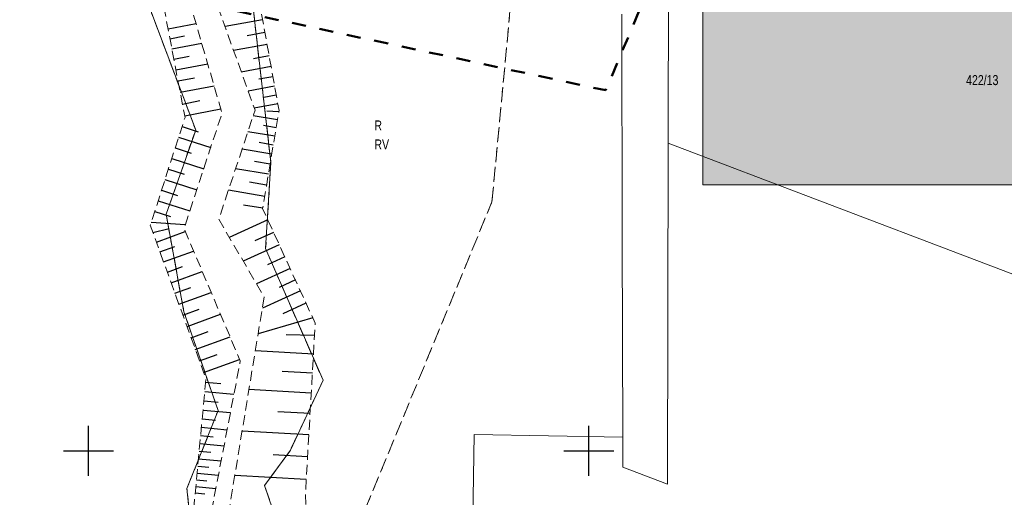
# Model space of a CAD drawing. Header units: metres. Extents: x 7523615 to 7533948, y 5492686 to 5502120.
# Tile 162 of 256: x 7531293 to 7531392, y 5496395 to 5496443. Entities that reach past the tile are written whole.
import ezdxf
from ezdxf.enums import TextEntityAlignment as Align

# ---------------------------------------------------------------- set-up
doc = ezdxf.new("R2010")
doc.units = ezdxf.units.M
for name, pattern in [('1.0_0.5', [1.5, 1, -0.5]), ('1.4_1.4', [2.8, 1.4, -1.4]), ('219-500', [0]), ('egkk-500', [2, 1.5, -0.5]), ('egug-500', [1, 0.5, -0.5])]:
    doc.linetypes.add(name, pattern=pattern)
doc.layers.get('0').update_dxf_attribs({"color": 2, "lineweight": 5})
doc.styles.get("Standard").update_dxf_attribs({"font": 'Working1250', "width": 0.75})

# ---------------------------------------------------------------- blocks, each defined once
blk = doc.blocks.new('203')
at = {"linetype": 'Continuous', "lineweight": 0}
h = blk.add_hatch(color=0, dxfattribs=at)
edge = h.paths.add_edge_path()
edge.add_arc((0, 0), 0.045, 0, 360)
blk = doc.blocks.new('RAMKA500K')
at = {"color": 0}
for p, q in [((100, 147.5), (100, 152.5)), ((150, 147.5), (150, 152.5)), ((97.5, 150), (102.5, 150)), ((147.5, 150), (152.5, 150))]:
    blk.add_line(p, q, dxfattribs=at)

msp = doc.modelspace()

# ---------------------------------------------------------------- hatches: boundary and pattern name
at = {"layer": 'Pieczątka na wyrysie', "linetype": 'CONTINUOUS', "lineweight": 13}
msp.add_hatch(color=0, dxfattribs=at).paths.add_polyline_path([(7531361.4, 5496426.58), (7531361.4, 5496485.48), (7531470.375, 5496485.48), (7531470.33, 5496426.58)])

# ---------------------------------------------------------------- linework, layer by layer
at = {"layer": '000 Inne (niezydentyfikowane)', "color": 7, "linetype": 'CONTINUOUS', "lineweight": 25, "flags": 128}
for points in [[(7531317.4, 5496443.08), (7531313.65, 5496442.4)], [(7531307.96, 5496442.16), (7531310.75, 5496442.7)], [(7531308.14, 5496441.19), (7531309.59, 5496441.46)], [(7531317.63, 5496441.81), (7531315.86, 5496441.49)], [(7531308.34, 5496440.18), (7531311.32, 5496440.75)], [(7531317.85, 5496440.6), (7531314.51, 5496440)], [(7531308.53, 5496439.15), (7531310.07, 5496439.44)], [(7531318.06, 5496439.47), (7531316.48, 5496439.18)], [(7531308.74, 5496438.08), (7531311.92, 5496438.68)], [(7531318.25, 5496438.4), (7531315.28, 5496437.86)], [(7531308.95, 5496436.97), (7531310.59, 5496437.29)], [(7531318.44, 5496437.38), (7531317.03, 5496437.13)], [(7531309.17, 5496435.83), (7531312.56, 5496436.48)], [(7531318.61, 5496436.43), (7531315.96, 5496435.95)], [(7531309.39, 5496434.66), (7531311.14, 5496435)], [(7531318.77, 5496435.53), (7531317.52, 5496435.3)], [(7531309.62, 5496433.49), (7531313.22, 5496434.18)], [(7531318.93, 5496434.68), (7531316.57, 5496434.25)], [(7531318.9, 5496433.09), (7531316.47, 5496433.49)], [(7531319.03, 5496433.88), (7531317.83, 5496433.93)], [(7531309.36, 5496432.41), (7531310.96, 5496431.89)], [(7531318.76, 5496432.28), (7531317.49, 5496432.5)], [(7531309.01, 5496431.34), (7531312.22, 5496430.31)], [(7531318.62, 5496431.44), (7531315.94, 5496431.89)], [(7531308.67, 5496430.28), (7531310.27, 5496429.76)], [(7531318.32, 5496429.64), (7531315.35, 5496430.13)], [(7531318.47, 5496430.56), (7531317.06, 5496430.8)], [(7531308.33, 5496429.22), (7531311.52, 5496428.19)], [(7531307.99, 5496428.16), (7531309.58, 5496427.64)], [(7531317.99, 5496427.64), (7531314.7, 5496428.19)], [(7531318.16, 5496428.66), (7531316.6, 5496428.92)], [(7531307.65, 5496427.1), (7531310.82, 5496426.07)], [(7531317.81, 5496426.56), (7531316.08, 5496426.85)], [(7531307.3, 5496426.04), (7531308.89, 5496425.53)], [(7531317.62, 5496425.43), (7531313.99, 5496426.04)], [(7531306.97, 5496424.99), (7531310.13, 5496423.97)], [(7531317.42, 5496424.24), (7531315.51, 5496424.56)], [(7531306.62, 5496423.93), (7531308.2, 5496423.42)], [(7531306.28, 5496422.86), (7531309.68, 5496422.61)], [(7531306.44, 5496421.83), (7531308.06, 5496422.22)], [(7531317.92, 5496423.08), (7531314.08, 5496421.32)], [(7531306.79, 5496420.86), (7531309.68, 5496421.91)], [(7531318.5, 5496421.83), (7531316.64, 5496420.98)], [(7531307.15, 5496419.87), (7531308.62, 5496420.41)], [(7531319.06, 5496420.59), (7531315.47, 5496418.94)], [(7531307.51, 5496418.87), (7531310.51, 5496419.96)], [(7531319.62, 5496419.38), (7531317.88, 5496418.59)], [(7531307.89, 5496417.84), (7531309.41, 5496418.4)], [(7531308.26, 5496416.8), (7531311.37, 5496417.93)], [(7531320.16, 5496418.21), (7531316.8, 5496416.67)], [(7531308.65, 5496415.74), (7531310.23, 5496416.31)], [(7531320.68, 5496417.08), (7531319.05, 5496416.33)], [(7531309.04, 5496414.66), (7531312.27, 5496415.83)], [(7531321.18, 5496415.98), (7531317.38, 5496414.24)], [(7531321.74, 5496414.76), (7531319.43, 5496413.7)], [(7531309.44, 5496413.56), (7531311.08, 5496414.15)], [(7531309.85, 5496412.43), (7531313.19, 5496413.65)], [(7531322.41, 5496413.3), (7531316.95, 5496411.67)], [(7531310.26, 5496411.29), (7531311.96, 5496411.91)], [(7531310.68, 5496410.13), (7531314.15, 5496411.39)], [(7531322.59, 5496411.53), (7531319.77, 5496411.6)], [(7531311.1, 5496408.97), (7531312.87, 5496409.61)], [(7531322.48, 5496409.66), (7531316.68, 5496409.99)], [(7531311.51, 5496407.83), (7531315.11, 5496409.13)], [(7531322.38, 5496407.74), (7531319.37, 5496407.92)], [(7531311.71, 5496406.87), (7531313.22, 5496406.73)], [(7531311.62, 5496405.91), (7531314.54, 5496405.64)], [(7531322.26, 5496405.76), (7531316.04, 5496406.12)], [(7531311.53, 5496404.98), (7531312.95, 5496404.84)], [(7531311.45, 5496404.07), (7531314.19, 5496403.81)], [(7531322.15, 5496403.71), (7531318.92, 5496403.89)], [(7531311.36, 5496403.19), (7531312.69, 5496403.07)], [(7531311.21, 5496401.52), (7531312.46, 5496401.4)], [(7531311.28, 5496402.34), (7531313.86, 5496402.1)], [(7531322.03, 5496401.59), (7531315.36, 5496401.97)], [(7531311.13, 5496400.72), (7531313.55, 5496400.5)], [(7531311.06, 5496399.95), (7531312.23, 5496399.84)], [(7531321.9, 5496399.39), (7531318.45, 5496399.58)], [(7531310.99, 5496399.2), (7531313.26, 5496398.99)], [(7531310.86, 5496397.77), (7531312.99, 5496397.57)], [(7531310.92, 5496398.47), (7531312.02, 5496398.37)], [(7531310.79, 5496397.09), (7531311.83, 5496396.99)], [(7531321.77, 5496397.11), (7531314.62, 5496397.52)], [(7531310.67, 5496395.79), (7531311.64, 5496395.7)], [(7531310.73, 5496396.43), (7531312.73, 5496396.24)]]:
    msp.add_lwpolyline(points, dxfattribs=at)
at = {"layer": '217-kontur klasyfikacyjny', "color": 7, "linetype": 'egkk-500', "lineweight": 18, "flags": 128}
for points in [[(7531340.33, 5496424.88), (7531342.98, 5496452.92)], [(7531316.22, 5496446.34), (7531318.23, 5496428.82)], [(7531310.72, 5496432.06), (7531306.24, 5496443.96)], [(7531307.76, 5496423.64), (7531310.72, 5496432.06)], [(7531318.23, 5496428.82), (7531317.71, 5496420.21)], [(7531320.81, 5496377.5), (7531340.33, 5496424.88)], [(7531309.54, 5496413.89), (7531307.76, 5496423.64)], [(7531317.71, 5496420.21), (7531323.45, 5496407.04)], [(7531312.96, 5496404.02), (7531309.54, 5496413.89)], [(7531323.45, 5496407.04), (7531320.18, 5496400.04)], [(7531309.84, 5496396.22), (7531312.96, 5496404.02)], [(7531320.18, 5496400.04), (7531317.61, 5496396.53)], [(7531314, 5496356.32), (7531309.84, 5496396.22)], [(7531317.61, 5496396.53), (7531320, 5496389.52)]]:
    msp.add_lwpolyline(points, dxfattribs=at)
at = {"layer": '218-kontur użytku gruntowego', "color": 7, "linetype": 'egug-500', "lineweight": 18, "flags": 128}
for points in [[(7531340.33, 5496424.88), (7531342.98, 5496452.92)], [(7531316.22, 5496446.34), (7531318.23, 5496428.82)], [(7531310.72, 5496432.06), (7531306.24, 5496443.96)], [(7531307.76, 5496423.64), (7531310.72, 5496432.06)], [(7531318.23, 5496428.82), (7531317.71, 5496420.21)], [(7531320.81, 5496377.5), (7531340.33, 5496424.88)], [(7531309.54, 5496413.89), (7531307.76, 5496423.64)], [(7531317.71, 5496420.21), (7531323.45, 5496407.04)], [(7531312.96, 5496404.02), (7531309.54, 5496413.89)], [(7531323.45, 5496407.04), (7531320.18, 5496400.04)], [(7531309.84, 5496396.22), (7531312.96, 5496404.02)], [(7531320.18, 5496400.04), (7531317.61, 5496396.53)], [(7531314, 5496356.32), (7531309.84, 5496396.22)], [(7531317.61, 5496396.53), (7531320, 5496389.52)]]:
    msp.add_lwpolyline(points, dxfattribs=at)
at = {"layer": '219-działka ewidencyjna', "color": 3, "linetype": '219-500', "lineweight": 18, "flags": 128}
for points in [[(7531357.94, 5496430.75), (7531358.01, 5496463.6)], [(7531316.22, 5496446.34), (7531318.23, 5496428.82)], [(7531306.24, 5496443.96), (7531310.72, 5496432.06)], [(7531353.31, 5496443.63), (7531353.36, 5496421.26)], [(7531307.76, 5496423.64), (7531310.72, 5496432.06)], [(7531357.86, 5496396.67), (7531357.94, 5496430.75)], [(7531450.51, 5496395.56), (7531357.94, 5496430.75)], [(7531317.71, 5496420.21), (7531318.23, 5496428.82)], [(7531307.76, 5496423.64), (7531309.54, 5496413.89)], [(7531353.36, 5496421.26), (7531353.4, 5496401.37)], [(7531317.71, 5496420.21), (7531323.45, 5496407.04)], [(7531309.54, 5496413.89), (7531312.96, 5496404.02)], [(7531320.18, 5496400.04), (7531323.45, 5496407.04)], [(7531309.84, 5496396.22), (7531312.96, 5496404.02)], [(7531337.98, 5496365.87), (7531338.54, 5496401.61)], [(7531338.54, 5496401.61), (7531353.4, 5496401.37)], [(7531353.4, 5496398.37), (7531353.4, 5496401.37)], [(7531317.61, 5496396.53), (7531320.18, 5496400.04)], [(7531353.4, 5496398.37), (7531357.86, 5496396.67)], [(7531309.84, 5496396.22), (7531314, 5496356.32)], [(7531317.61, 5496396.53), (7531320, 5496389.52)]]:
    msp.add_lwpolyline(points, dxfattribs=at)
at = {"layer": 'Pieczątka na wyrysie', "color": 7, "linetype": 'CONTINUOUS', "lineweight": 13, "flags": 128}
msp.add_lwpolyline([(7531361.4, 5496426.58), (7531361.4, 5496485.48), (7531470.375, 5496485.48), (7531470.33, 5496426.58)], close=True, dxfattribs=at)
at = {"layer": 'skarpa nieumocniona', "color": 7, "linetype": '1.0_0.5', "lineweight": 18, "flags": 128}
for points in [[(7531340.84, 5496050.27), (7531334.68, 5496076.43), (7531340.62, 5496089.03), (7531344.53, 5496099.92), (7531351.22, 5496104.88), (7531356.32, 5496121.67), (7531351.99, 5496132.14), (7531329.76, 5496149.72), (7531323.9, 5496155.94), (7531323.26, 5496161.66), (7531331.41, 5496175.26), (7531320.7, 5496187.17), (7531319.46, 5496196.04), (7531312.68, 5496204.4), (7531311.98, 5496213.85), (7531303.13, 5496231.36), (7531313.84, 5496243.99), (7531318.09, 5496272.08), (7531320.24, 5496317.56), (7531315.28, 5496336.2), (7531312.8, 5496354.81), (7531309.82, 5496386.71), (7531311.74, 5496407.21), (7531306.18, 5496422.55), (7531309.65, 5496433.32), (7531306.3, 5496450.82), (7531309.67, 5496461.61), (7531314.29, 5496463.84), (7531309.71, 5496446.3), (7531313.35, 5496433.74), (7531309.55, 5496422.22), (7531315.18, 5496408.97), (7531312.12, 5496393.05), (7531314.53, 5496366.83), (7531318.71, 5496354.68), (7531316.78, 5496335.86), (7531319.31, 5496326.32), (7531325.44, 5496321.04), (7531322.82, 5496307.96), (7531323.36, 5496294.52), (7531317.62, 5496244.83), (7531307.39, 5496232.48), (7531316.08, 5496217.21), (7531315.14, 5496207.2), (7531326.21, 5496199.89), (7531325.79, 5496185.7), (7531335.08, 5496175.43), (7531334.35, 5496169.89), (7531325.36, 5496161.67), (7531329.67, 5496153.5), (7531352.98, 5496135.38), (7531358.87, 5496123.08), (7531354.74, 5496104.8), (7531348.23, 5496098.39), (7531346.8, 5496086.24), (7531339.44, 5496075.94)], [(7531340.84, 5496050.27), (7531334.68, 5496076.43), (7531340.62, 5496089.03), (7531344.53, 5496099.92), (7531351.22, 5496104.88), (7531356.32, 5496121.67), (7531351.99, 5496132.14), (7531329.76, 5496149.72), (7531323.9, 5496155.94), (7531323.26, 5496161.66), (7531331.41, 5496175.26), (7531320.7, 5496187.17), (7531319.46, 5496196.04), (7531312.68, 5496204.4), (7531311.98, 5496213.85), (7531303.13, 5496231.36), (7531313.84, 5496243.99), (7531318.09, 5496272.08), (7531320.24, 5496317.56), (7531315.28, 5496336.2), (7531312.8, 5496354.81), (7531309.82, 5496386.71), (7531311.74, 5496407.21), (7531306.18, 5496422.55), (7531309.65, 5496433.32), (7531306.3, 5496450.82), (7531309.67, 5496461.61), (7531314.29, 5496463.84), (7531309.71, 5496446.3), (7531313.35, 5496433.74), (7531309.55, 5496422.22), (7531315.18, 5496408.97), (7531312.12, 5496393.05), (7531314.53, 5496366.83), (7531318.71, 5496354.68), (7531316.78, 5496335.86), (7531319.31, 5496326.32), (7531325.44, 5496321.04), (7531322.82, 5496307.96), (7531323.36, 5496294.52), (7531317.62, 5496244.83), (7531307.39, 5496232.48), (7531316.08, 5496217.21), (7531315.14, 5496207.2), (7531326.21, 5496199.89), (7531325.79, 5496185.7), (7531335.08, 5496175.43), (7531334.35, 5496169.89), (7531325.36, 5496161.67), (7531329.67, 5496153.5), (7531352.98, 5496135.38), (7531358.87, 5496123.08), (7531354.74, 5496104.8), (7531348.23, 5496098.39), (7531346.8, 5496086.24), (7531339.44, 5496075.94)], [(7531319.65, 5496462.7), (7531316.42, 5496448.51), (7531319.05, 5496434), (7531317.41, 5496424.2), (7531322.66, 5496412.75), (7531321.7, 5496395.86), (7531321.94, 5496369.46), (7531324.06, 5496357.07), (7531324.22, 5496340.1), (7531326.64, 5496333.41), (7531332.75, 5496327.47), (7531332.52, 5496307.44), (7531330.68, 5496294.33), (7531327.28, 5496269.32), (7531323.11, 5496243.5), (7531319.03, 5496233.01), (7531323.16, 5496218.57), (7531323.96, 5496210.81), (7531330.19, 5496201.91), (7531332.1, 5496185.55), (7531341.32, 5496177.59), (7531339.67, 5496168.64), (7531333.07, 5496155.85), (7531348.03, 5496146.69), (7531358.05, 5496138.55), (7531360.08, 5496134.23), (7531365.51, 5496122.2), (7531361.47, 5496103.14), (7531355.18, 5496096.64), (7531353.07, 5496083.42), (7531345.79, 5496065.46), (7531344.71, 5496048.8), (7531341.59, 5496066.32), (7531349.68, 5496085.67), (7531350.84, 5496097.51), (7531358.65, 5496103.52), (7531362.15, 5496121.51), (7531356.23, 5496138.04), (7531346.84, 5496142.94), (7531331.8, 5496155.05), (7531330.01, 5496162.23), (7531337.67, 5496169.45), (7531338.05, 5496175.43), (7531328.07, 5496185.65), (7531328.24, 5496200.16), (7531318.74, 5496207.52), (7531320.25, 5496219.56), (7531309.86, 5496232.5), (7531319.78, 5496244.41), (7531323.26, 5496271.3), (7531327.27, 5496294.13), (7531326.27, 5496307.57), (7531328.33, 5496321.46), (7531322.95, 5496327.97), (7531320.36, 5496338.33), (7531321.54, 5496356.87), (7531317.48, 5496367.96), (7531314.11, 5496394.4), (7531317.56, 5496415.36), (7531313.02, 5496423.14), (7531316.65, 5496434.03), (7531311.82, 5496447.52), (7531315.64, 5496460.67)], [(7531319.65, 5496462.7), (7531316.42, 5496448.51), (7531319.05, 5496434), (7531317.41, 5496424.2), (7531322.66, 5496412.75), (7531321.7, 5496395.86), (7531321.94, 5496369.46), (7531324.06, 5496357.07), (7531324.22, 5496340.1), (7531326.64, 5496333.41), (7531332.75, 5496327.47), (7531332.52, 5496307.44), (7531330.68, 5496294.33), (7531327.28, 5496269.32), (7531323.11, 5496243.5), (7531319.03, 5496233.01), (7531323.16, 5496218.57), (7531323.96, 5496210.81), (7531330.19, 5496201.91), (7531332.1, 5496185.55), (7531341.32, 5496177.59), (7531339.67, 5496168.64), (7531333.07, 5496155.85), (7531348.03, 5496146.69), (7531358.05, 5496138.55), (7531360.08, 5496134.23), (7531365.51, 5496122.2), (7531361.47, 5496103.14), (7531355.18, 5496096.64), (7531353.07, 5496083.42), (7531345.79, 5496065.46), (7531344.71, 5496048.8), (7531341.59, 5496066.32), (7531349.68, 5496085.67), (7531350.84, 5496097.51), (7531358.65, 5496103.52), (7531362.15, 5496121.51), (7531356.23, 5496138.04), (7531346.84, 5496142.94), (7531331.8, 5496155.05), (7531330.01, 5496162.23), (7531337.67, 5496169.45), (7531338.05, 5496175.43), (7531328.07, 5496185.65), (7531328.24, 5496200.16), (7531318.74, 5496207.52), (7531320.25, 5496219.56), (7531309.86, 5496232.5), (7531319.78, 5496244.41), (7531323.26, 5496271.3), (7531327.27, 5496294.13), (7531326.27, 5496307.57), (7531328.33, 5496321.46), (7531322.95, 5496327.97), (7531320.36, 5496338.33), (7531321.54, 5496356.87), (7531317.48, 5496367.96), (7531314.11, 5496394.4), (7531317.56, 5496415.36), (7531313.02, 5496423.14), (7531316.65, 5496434.03), (7531311.82, 5496447.52), (7531315.64, 5496460.67)]]:
    msp.add_lwpolyline(points, close=True, dxfattribs=at)
at = {"layer": 'Zakres', "color": 5, "linetype": '1.4_1.4', "lineweight": 50, "flags": 128}
msp.add_lwpolyline([(7531743.27, 5499246.67), (7531674.19, 5499075.04), (7531617.162, 5499130.015), (7531497.218, 5499019.596), (7531360.693, 5498909.882), (7531137.385, 5498723.263), (7530837.96, 5498471.05), (7530827.293, 5498468.557), (7530555.83, 5498209.93), (7530490.214, 5498246.484), (7530415.425, 5498175.928), (7530370.975, 5498140.65), (7530313.12, 5498105.373), (7530175.536, 5498113.134), (7530201.642, 5498273.295), (7530135.32, 5498299.4), (7530095.809, 5498250.012), (7529934.942, 5498278.939), (7529886.553, 5498254.598), (7529886.964, 5498227.434), (7529861.564, 5498166.05), (7529795.242, 5498157.584), (7529752.203, 5498064.45), (7529512.785, 5498134.242), (7529497.697, 5498245.624), (7529418.476, 5498260.595), (7529163.77, 5498290.228), (7529123.554, 5498137.123), (7529361.326, 5498088.439), (7529468.57, 5498017.178), (7529499.62, 5497998.73), (7529568.053, 5497998.128), (7529612.503, 5497967.789), (7529759.259, 5497962.851), (7529731.037, 5497742.012), (7529837.62, 5497773.434), (7529926.26, 5498000.98), (7530249.502, 5497965.967), (7530399.55, 5498036.463), (7530504.325, 5498041.167), (7530550.186, 5498000.245), (7530485.275, 5497939.567), (7530567.12, 5497896.528), (7530578.585, 5497865.954), (7530414.955, 5497723.667), (7530456.347, 5497670.633), (7530620.036, 5497828.677), (7530672.247, 5497834.44), (7530708.231, 5497874.656), (7530802.893, 5497949.739), (7531291.019, 5497844.846), (7531633.86, 5497783.346), (7531723.76, 5497752.948), (7531716.74, 5497689.82), (7531638.86, 5497701.8), (7531607.99, 5497651.877), (7531593.173, 5497646.233), (7531554.368, 5497551.688), (7531542.197, 5497533.109), (7531433.365, 5497444.091), (7531365.279, 5497382.708), (7531307.012, 5497340.61), (7531265.619, 5497313.74), (7531154.142, 5497225.545), (7531069.475, 5497140.173), (7531095.58, 5497066.795), (7531227.52, 5497061.86), (7531269.853, 5497013.879), (7531267.74, 5496900.28), (7531245.86, 5496824.79), (7531285.37, 5496797.98), (7531257.86, 5496726.01), (7531235.28, 5496726.72), (7531225.4, 5496699.91), (7531197.11, 5496699.88), (7531185.19, 5496624.41), (7531253.801, 5496571.672), (7531243.218, 5496477.481), (7531256.45, 5496456.49), (7531351.7, 5496436.03), (7531399.67, 5496549.62), (7531437.77, 5496640.64), (7531396.85, 5496663.92), (7531455.59, 5496799.214), (7531464.057, 5496818.264), (7531468.643, 5496848.955), (7531480.284, 5496877.178), (7531555.07, 5497002.95), (7531557.66, 5497022.169), (7531504.626, 5497031.871), (7531386.27, 5497072.44), (7531447.65, 5497179.68), (7531472.876, 5497186.563), (7531542.726, 5497165.75), (7531534.965, 5497117.772), (7531587.882, 5497105.777), (7531625.629, 5497206.319), (7531717.203, 5497165.383), (7531739.282, 5497219.078), (7531634.801, 5497264.88), (7531650.323, 5497306.508), (7531689.66, 5497342.67), (7531724.67, 5497377.51), (7531750.159, 5497383.413), (7531790.729, 5497415.163), (7531807.49, 5497435.8), (7531857.051, 5497525.936), (7531880.16, 5497531.76), (7531912.79, 5497579.205), (7531951.42, 5497582.56), (7531983.17, 5497634.77), (7532010.156, 5497686.449), (7532022.445, 5497715.671), (7532045.96, 5497826.68), (7532028.32, 5497890.18), (7532058.84, 5497978.726), (7532130.806, 5498096.73), (7532169.259, 5498228.668), (7532173.67, 5498272.59), (7532173.45, 5498329.02), (7532174.198, 5498362.371), (7532178.843, 5498457.798), (7532136.745, 5498585.562), (7532124.809, 5498799.345), (7532152.62, 5498813.574), (7532125.691, 5499032.472), (7532124.985, 5499095.267), (7532200.95, 5499066.75), (7532264.333, 5499123.018), (7532116.225, 5499183.814), (7531993.341, 5499227.793), (7531913.613, 5499254.722), (7531816.599, 5499290.941), (7531739.752, 5499297.761), (7531571.83, 5499328.1), (7531549.252, 5499297.761), (7531536.552, 5499281.533), (7531425.075, 5499226.5), (7531439.186, 5499201.805), (7531552.78, 5499254.722), (7531607.813, 5499273.772), (7531677.126, 5499271.215)], close=True, dxfattribs=at)

# ---------------------------------------------------------------- block references
at = {"layer": '203-punkt graniczny', "color": 3, "linetype": 'CONTINUOUS', "lineweight": 18}
for p in [(7531310.72, 5496432.06), (7531357.94, 5496430.75), (7531318.23, 5496428.82), (7531307.76, 5496423.64), (7531353.36, 5496421.26), (7531317.71, 5496420.21), (7531309.54, 5496413.89), (7531323.45, 5496407.04), (7531312.96, 5496404.02), (7531338.54, 5496401.61), (7531353.4, 5496401.37), (7531320.18, 5496400.04), (7531353.4, 5496398.37), (7531317.61, 5496396.53), (7531357.86, 5496396.67), (7531309.84, 5496396.22)]:
    msp.add_blockref('203', p, dxfattribs=at)
at = {"layer": 'Wstawianie ramki sekcyjnej z opisem', "color": 7, "linetype": 'CONTINUOUS', "lineweight": 13}
msp.add_blockref('RAMKA500K', (7531200, 5496250), dxfattribs=at)

# ---------------------------------------------------------------- texts
at = {"layer": '209-oznaczenie konturu klasyfikacyjnego', "color": 7, "linetype": 'CONTINUOUS', "lineweight": 18, "width": 0.79}
msp.add_text('RV', height=1, dxfattribs=at).set_placement((7531328.58, 5496431.12), align=Align.TOP_LEFT)
at = {"layer": '210-oznaczenie konturu użytku gruntowego', "color": 7, "linetype": 'CONTINUOUS', "lineweight": 18, "width": 0.79}
msp.add_text('R', height=1, dxfattribs=at).set_placement((7531328.58, 5496432.02))
at = {"layer": '211-numer działki ewidencyjnej', "color": 3, "linetype": 'CONTINUOUS', "lineweight": 18, "width": 0.79}
msp.add_text('422/13', height=1, dxfattribs=at).set_placement((7531387.72, 5496437.55), align=Align.TOP_LEFT)

doc.saveas('drawing.dxf')
